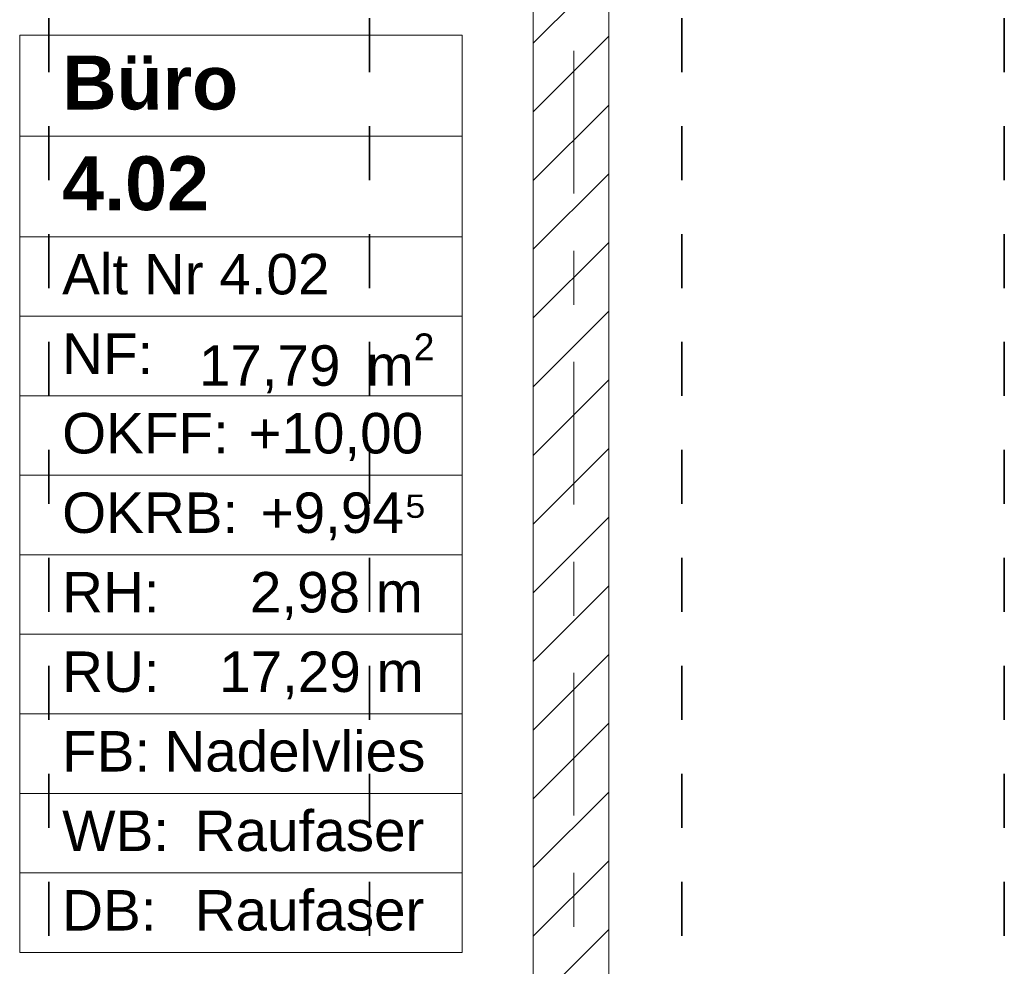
# Model space of a CAD drawing. Header units: metres. Extents: x -3.6 to 84.5, y -11 to 16.8.
# Tile 217 of 229: x 57.1 to 58.9, y 11 to 12.8. Entities that reach past the tile are written whole.
import ezdxf

# ---------------------------------------------------------------- set-up
doc = ezdxf.new("R2010")
doc.units = ezdxf.units.M
doc.header["$MEASUREMENT"] = 0
for name, pattern in [('Achse', [0.2, 0.1, -0.05, 0, -0.05]), ('Strichlinie doppelt', [0.546806, 0.264583, -0.105833, 0.070556, -0.105833]), ('Wipeout_Contour', [1, 0, -1])]:
    doc.linetypes.add(name, pattern=pattern)
for name, color, linetype in [('155 - Bemaßung_ Beschriftung.Ausbau - Deckenelemente', 7, 'Continuous'), ('401 - Zone.Raum_ Raumbegrenzung_ Whg.', 7, 'Continuous'), ('451 - Universal.Achsen Raster', 7, 'Continuous'), ('605 - Struktur.Wand Innen', 7, 'Continuous')]:
    doc.layers.add(name, color=color, linetype=linetype)
doc.styles.add('ERSTELLTER_STIL_1', font='txt')
doc.styles.add('ERSTELLTER_STIL_2', font='txt')

msp = doc.modelspace()

# ---------------------------------------------------------------- linework, layer by layer
at = {"layer": '155 - Bemaßung_ Beschriftung.Ausbau - Deckenelemente', "color": 7, "linetype": 'Achse', "lineweight": 35}
for p, q in [((57.158, 12.99), (57.158, 8.51)), ((57.752, 12.99), (57.752, 8.51)), ((58.33, 12.99), (58.33, 8.51)), ((58.927, 12.99), (58.927, 8.51))]:
    msp.add_line(p, q, dxfattribs=at)
at = {"layer": '401 - Zone.Raum_ Raumbegrenzung_ Whg.', "color": 7, "linetype": 'Continuous', "lineweight": 9}
for p, q in [((57.923, 12.7583), (57.1041, 12.7583)), ((57.1041, 12.7583), (57.1041, 11.0591)), ((57.1041, 12.7583), (57.923, 12.7583)), ((57.1041, 12.5716), (57.1041, 12.7583)), ((57.923, 11.0591), (57.923, 12.7583)), ((57.923, 12.7583), (57.923, 12.5716)), ((57.923, 12.5716), (57.1041, 12.5716)), ((57.1041, 12.5716), (57.923, 12.5716)), ((57.1041, 12.385), (57.1041, 12.5716)), ((57.923, 12.5716), (57.923, 12.385)), ((57.923, 12.385), (57.1041, 12.385)), ((57.1041, 12.385), (57.923, 12.385)), ((57.1041, 12.2377), (57.1041, 12.385)), ((57.923, 12.385), (57.923, 12.2377)), ((57.923, 12.2377), (57.1041, 12.2377)), ((57.1041, 12.2377), (57.923, 12.2377)), ((57.1041, 12.0904), (57.1041, 12.2377)), ((57.923, 12.2377), (57.923, 12.0904)), ((57.923, 12.0904), (57.1041, 12.0904)), ((57.1041, 12.0904), (57.923, 12.0904)), ((57.1041, 11.9431), (57.1041, 12.0904)), ((57.923, 12.0904), (57.923, 11.9431)), ((57.923, 11.9431), (57.1041, 11.9431)), ((57.1041, 11.9431), (57.923, 11.9431)), ((57.1041, 11.7958), (57.1041, 11.9431)), ((57.923, 11.9431), (57.923, 11.7958)), ((57.923, 11.7958), (57.1041, 11.7958)), ((57.1041, 11.7958), (57.923, 11.7958)), ((57.1041, 11.6484), (57.1041, 11.7958)), ((57.923, 11.7958), (57.923, 11.6484)), ((57.923, 11.6484), (57.1041, 11.6484)), ((57.1041, 11.6484), (57.923, 11.6484)), ((57.1041, 11.5011), (57.1041, 11.6484)), ((57.923, 11.6484), (57.923, 11.5011)), ((57.923, 11.5011), (57.1041, 11.5011)), ((57.1041, 11.5011), (57.923, 11.5011)), ((57.1041, 11.3538), (57.1041, 11.5011)), ((57.923, 11.5011), (57.923, 11.3538)), ((57.923, 11.3538), (57.1041, 11.3538)), ((57.1041, 11.3538), (57.923, 11.3538)), ((57.1041, 11.2065), (57.1041, 11.3538)), ((57.923, 11.3538), (57.923, 11.2065)), ((57.923, 11.2065), (57.1041, 11.2065)), ((57.1041, 11.2065), (57.923, 11.2065)), ((57.1041, 11.0591), (57.1041, 11.2065)), ((57.923, 11.2065), (57.923, 11.0591)), ((57.1041, 11.0591), (57.923, 11.0591)), ((57.923, 11.0591), (57.1041, 11.0591))]:
    msp.add_line(p, q, dxfattribs=at)

# ---------------------------------------------------------------- texts
at = {"layer": '401 - Zone.Raum_ Raumbegrenzung_ Whg.', "color": 7, "lineweight": 9, "attachment_point": 1}
for s, insert, char_height, style in [('\\A1;{\\pqj;\\pt0;\\fArial|b1|i0|c0|p38;}', (57.8444, 12.7435), 0.1, 'ERSTELLTER_STIL_1'), ('\\A1;{\\pqj;\\pt0;\\fArial|b1|i0|c0|p38;Büro}', (57.1827, 12.7207), 0.1, 'ERSTELLTER_STIL_1'), ('\\A1;{\\pqj;\\pt0;\\fArial|b1|i0|c0|p38;}', (57.8444, 12.5569), 0.1, 'ERSTELLTER_STIL_1'), ('\\A1;{\\pql;\\pt0;\\fArial|b1|i0|c0|p38;4.02}', (57.1827, 12.5341), 0.1, 'ERSTELLTER_STIL_1'), ('\\A1;{\\pqj;\\pt0;\\fArial|b0|i0|c0|p38;Alt Nr 4.02}', (57.1827, 12.3532), 0.075, 'ERSTELLTER_STIL_2'), ('\\A1;{\\pqj;\\pt0;\\fArial|b0|i0|c0|p38;}', (57.8444, 12.3703), 0.075, 'ERSTELLTER_STIL_2'), ('\\A1;{\\pqj;\\pt0;\\fArial|b0|i0|c0|p38;NF: }', (57.1827, 12.2058), 0.075, 'ERSTELLTER_STIL_2'), ('\\A1;{\\pql;\\pt0,0.05;\\fArial|b0|i0|c0|p38;17,79\\fArial|b0|i0|c0|p38;\\A1{\\H.66x;\\S^  ;}\\fArial|b0|i0|c0|p38; m\\fArial|b0|i0|c0|p38;\\A1{\\H.66x;\\S2^  ;}}', (57.4358, 12.2058), 0.075, 'ERSTELLTER_STIL_2'), ('\\A1;{\\pqj;\\pt0;\\fArial|b0|i0|c0|p38;OKFF: }', (57.1827, 12.0585), 0.075, 'ERSTELLTER_STIL_2'), ('\\A1;{\\pqj;\\pt0;\\fArial|b0|i0|c0|p38;+10,00}', (57.5276, 12.0585), 0.075, 'ERSTELLTER_STIL_2'), ('\\A1;{\\pqj;\\pt0;\\fArial|b0|i0|c0|p38;+9,94⁵}', (57.5502, 11.9112), 0.075, 'ERSTELLTER_STIL_2'), ('\\A1;{\\pqj;\\pt0;\\fArial|b0|i0|c0|p38;OKRB: }', (57.1827, 11.9112), 0.075, 'ERSTELLTER_STIL_2'), ('\\A1;{\\pqj;\\pt0;\\fArial|b0|i0|c0|p38;RH: }', (57.1827, 11.7639), 0.075, 'ERSTELLTER_STIL_2'), ('\\A1;{\\pqj;\\pt0;\\fArial|b0|i0|c0|p38;2,98 m}', (57.5303, 11.7639), 0.075, 'ERSTELLTER_STIL_2'), ('\\A1;{\\pqj;\\pt0;\\fArial|b0|i0|c0|p38;RU: }', (57.1827, 11.6166), 0.075, 'ERSTELLTER_STIL_2'), ('\\A1;{\\pqj;\\pt0;\\fArial|b0|i0|c0|p38;17,29 m}', (57.4734, 11.6166), 0.075, 'ERSTELLTER_STIL_2'), ('\\A1;{\\pqj;\\pt0;\\fArial|b0|i0|c0|p38;FB: }', (57.1827, 11.4692), 0.075, 'ERSTELLTER_STIL_2'), ('\\A1;{\\pqj;\\pt0;\\fArial|b0|i0|c0|p38;Nadelvlies}', (57.3719, 11.4692), 0.075, 'ERSTELLTER_STIL_2'), ('\\A1;{\\pqj;\\pt0;\\fArial|b0|i0|c0|p38;WB: }', (57.1827, 11.3219), 0.075, 'ERSTELLTER_STIL_2'), ('\\A1;{\\pqj;\\pt0;\\fArial|b0|i0|c0|p38;Raufaser}', (57.4282, 11.3219), 0.075, 'ERSTELLTER_STIL_2'), ('\\A1;{\\pqj;\\pt0;\\fArial|b0|i0|c0|p38;DB: }', (57.1827, 11.1746), 0.075, 'ERSTELLTER_STIL_2'), ('\\A1;{\\pqj;\\pt0;\\fArial|b0|i0|c0|p38;Raufaser}', (57.4282, 11.1746), 0.075, 'ERSTELLTER_STIL_2')]:
    msp.add_mtext(s, dxfattribs=dict(at, insert=insert, char_height=char_height, style=style))

# ---------------------------------------------------------------- wipeouts: each hides what was drawn before it
at = {"color": 254, "linetype": 'Wipeout_Contour', "lineweight": 0, "ltscale": 236.632276}
msp.add_wipeout([(58.195, 13), (58.055, 13), (58.055, 8.6), (58.195, 8.6)], dxfattribs=at).dxf.layer = '605 - Struktur.Wand Innen'

# ---------------------------------------------------------------- next in the draw order: hatches: boundary and pattern name
at = {"layer": '605 - Struktur.Wand Innen', "linetype": 'Continuous', "lineweight": 0, "true_color": 0x000000}
h = msp.add_hatch(dxfattribs=at)
h.set_pattern_fill('MW_Ziegel_0001', color=18, style=0, pattern_type=2)
h.set_pattern_definition([(45, (0, 0), (-0.06363961, 0.06363961), [])])
h.paths.add_polyline_path([(58.195, 13), (58.055, 13), (58.055, 8.6), (58.195, 8.6)])

# ---------------------------------------------------------------- next in the draw order: linework, layer by layer
at = {"layer": '451 - Universal.Achsen Raster', "color": 160, "linetype": 'Strichlinie doppelt', "lineweight": 9, "true_color": 0x3232ff}
msp.add_line((58.13, -10.585), (58.13, 16.355), dxfattribs=at)
at = {"layer": '605 - Struktur.Wand Innen', "color": 7, "linetype": 'Continuous', "lineweight": 18, "flags": 128}
for points in [[(58.055, 13), (58.055, 8.6)], [(58.195, 8.6), (58.195, 13)]]:
    msp.add_lwpolyline(points, dxfattribs=at)

doc.saveas('drawing.dxf')
